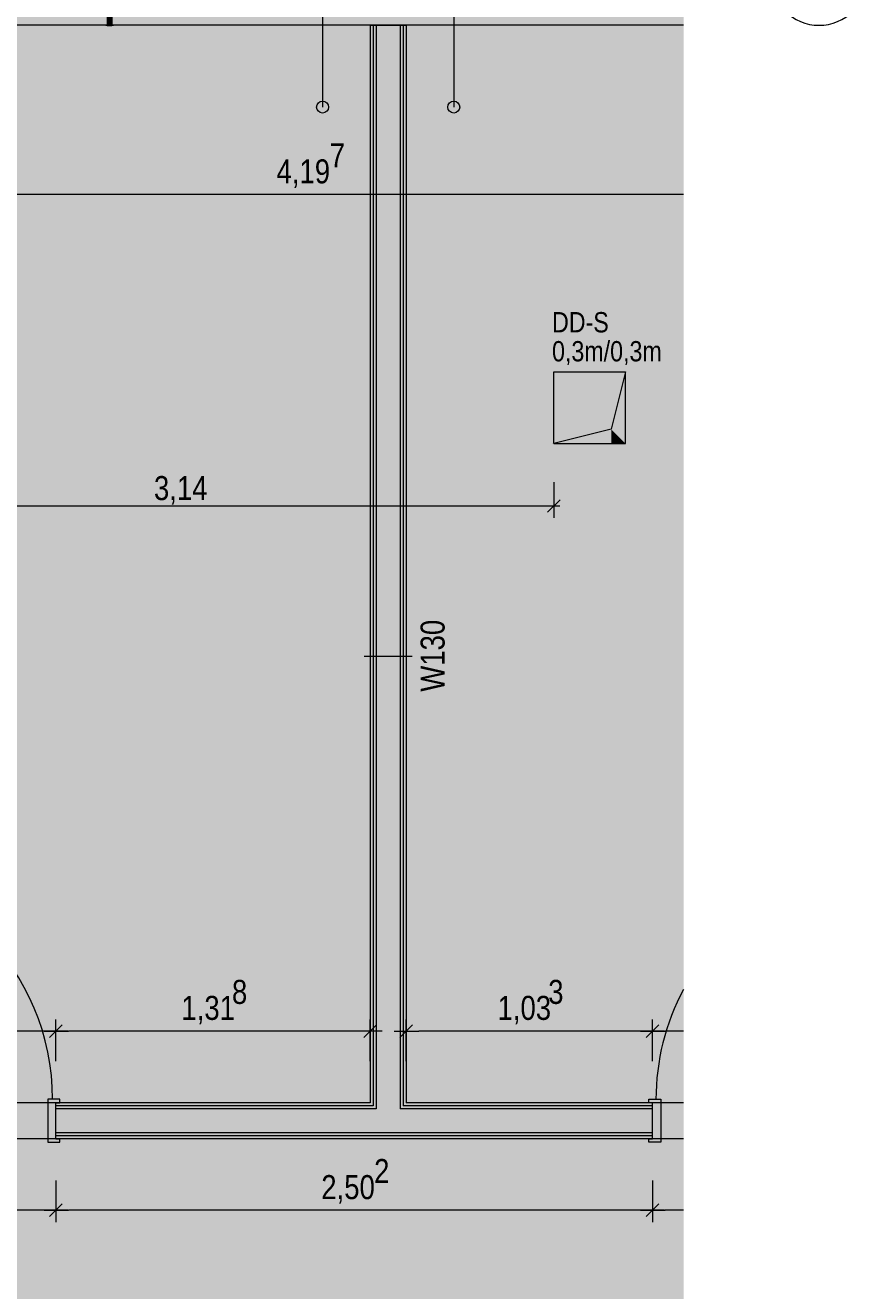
# Model space of a CAD drawing. Extents: x -720 to 300, y 62 to 1162.
# Tile 250 of 256: x 21 to 92, y 890 to 996. Entities that reach past the tile are written whole.
import ezdxf
from ezdxf.lldxf.tags import DXFTag

# ---------------------------------------------------------------- set-up
doc = ezdxf.new("R2010")
doc.units = 0
doc.layers.get('0').update_dxf_attribs({"lineweight": 13})
for name, color, linetype, lineweight, true_color in [('00 -Bauelemente -Dämmung innen', 7, 'Continuous', 9, 0xff7fe6), ('00 -Bauelemente -Gipskarton', 7, 'Continuous', 9, 0xff7fe6), ('30 -34 Innenwände- 2 nichttragend', 7, 'Continuous', 18, 0xff7fe6), ('30 -34 Innenwände- 4 Türen_Fenster', 7, 'Continuous', 15, 0x9955ff), ('30 -35 Decken- 1 Konstruktion-Träger- Stahlbeton', 7, 'Continuous', 13, 0x33aa00), ('30 -35 Decken- 11 Durchbruch', 5, 'Continuous', 15, 0x0000ff), ('70 -75 Raumstempel-2 Verweislinie', 7, 'Continuous', 9, 0xff6600), ('70 -76 Bemaßung- 2 Allgemein', 9, 'Continuous', 5, 0x808080), ('E_Leerrohr 20', 7, 'Continuous', 13, 0xcc0099), ('E_Leerrohr 20-Shading', 7, 'Continuous', 13, 0xcc0099), ('iwb_Layout Achsbezeichung', 1, 'Continuous', 13, 0xff0000), ('iwb_Layout BA_Markierung', 7, 'Continuous', 9, 0xbadcdc), ('iwb_Schraffur_Unterzug', 7, 'Continuous', 5, 0xffffcc)]:
    doc.layers.add(name, color=color, linetype=linetype, lineweight=lineweight, true_color=true_color)
doc.layers.add('70 -75 Raumstempel- 3 Wandstempel', color=7, linetype='Continuous', lineweight=50)
doc.styles.get("Standard").update_dxf_attribs({"font": 'ARIALN.TTF'})
tags = doc.linetypes.add('fein_strichliert-A06G93UC8I', pattern=[4, 1, -2, 1]).pattern_tags.tags
tags[8:9] = [DXFTag(74, 4), DXFTag(75, 0), DXFTag(340, '0'), DXFTag(46, 0.0), DXFTag(50, 0.0), DXFTag(44, 0.0), DXFTag(45, 0.0)]
tags[6:7] = [DXFTag(74, 4), DXFTag(75, 0), DXFTag(340, '0'), DXFTag(46, 0.0), DXFTag(50, 0.0), DXFTag(44, 0.0), DXFTag(45, 0.0)]
tags[4:5] = [DXFTag(74, 4), DXFTag(75, 0), DXFTag(340, '0'), DXFTag(46, 0.0), DXFTag(50, 0.0), DXFTag(44, 0.0), DXFTag(45, 0.0)]
tags = doc.linetypes.add('STRICHPUNKT2', pattern=[12.7, 6.35, -3.175, 0, -3.175]).pattern_tags.tags
tags[10:11] = [DXFTag(74, 4), DXFTag(75, 0), DXFTag(340, '0'), DXFTag(46, 0.0), DXFTag(50, 0.0), DXFTag(44, 0.0), DXFTag(45, 0.0)]
tags[8:9] = [DXFTag(74, 4), DXFTag(75, 0), DXFTag(340, '0'), DXFTag(46, 0.0), DXFTag(50, 0.0), DXFTag(44, 0.0), DXFTag(45, 0.0)]
tags[6:7] = [DXFTag(74, 4), DXFTag(75, 0), DXFTag(340, '0'), DXFTag(46, 0.0), DXFTag(50, 0.0), DXFTag(44, 0.0), DXFTag(45, 0.0)]
tags[4:5] = [DXFTag(74, 4), DXFTag(75, 0), DXFTag(340, '0'), DXFTag(46, 0.0), DXFTag(50, 0.0), DXFTag(44, 0.0), DXFTag(45, 0.0)]

# ---------------------------------------------------------------- blocks, each defined once
blk = doc.blocks.new('Shading-A06G93SX8I', base_point=(28.35, 996.69))
at = {"layer": 'E_Leerrohr 20-Shading', "color": 213, "true_color": 0xd67fc0}
for points in [[(28.24, 995.9), (28.02, 995.9), (28.24, 995.89), (28.02, 995.89)], [(28.35, 995.9), (28.35, 996.69), (28.15, 995.9), (28.15, 996.69)], [(28.26, 995.89), (28.26, 995.9), (28.24, 995.89), (28.24, 995.9)], [(28.35, 995.89), (28.35, 995.9), (28.26, 995.89), (28.26, 995.9)], [(28.35, 996.69), (28.54, 996.51), (28.53, 996.69)], [(28.35, 996.69), (28.35, 995.9), (28.54, 996.51), (28.55, 995.9)], [(28.35, 996.69), (28.35, 996.69), (28.35, 995.9)], [(28.35, 995.9), (28.35, 996.69), (28.35, 996.69)], [(28.41, 995.9), (28.35, 995.9), (28.41, 995.89), (28.35, 995.89)], [(28.57, 995.89), (28.57, 995.9), (28.41, 995.89), (28.41, 995.9)], [(28.54, 996.51), (28.54, 996.69), (28.53, 996.69)], [(28.55, 995.9), (28.55, 996.69), (28.54, 996.69)], [(28.68, 995.89), (28.68, 995.9), (28.57, 995.89), (28.57, 995.9)]]:
    blk.add_solid(points, dxfattribs=at)
blk = doc.blocks.new('Shading-A06G93SZ8I', base_point=(28.49, 998.34))
at = {"layer": 'E_Leerrohr 20-Shading', "color": 223, "true_color": 0xc67fb4}
for points in [[(28.2, 1003.18), (28.14, 1003.18), (28.18, 1002.45), (28.13, 1002.46)], [(28.21, 1003.9), (28.15, 1003.9), (28.2, 1003.18), (28.14, 1003.18)], [(28.18, 1002.45), (28.2, 1003.18), (28.18, 1002.45)], [(28.5, 1003.9), (28.49, 1003.9), (28.49, 1003.17), (28.48, 1003.17)], [(28.49, 1003.17), (28.49, 1003.04), (28.49, 1002.45), (28.48, 1002.45)], [(28.49, 1003.17), (28.51, 1003.17), (28.5, 1003.9), (28.52, 1003.9)], [(28.51, 1003.17), (28.49, 1002.45), (28.52, 1003.17), (28.5, 1002.45)], [(28.49, 1003.17), (28.49, 1002.45), (28.51, 1003.17)], [(28.52, 1003.17), (28.5, 1002.45), (28.54, 1003.17), (28.51, 1002.45)], [(28.52, 1003.9), (28.51, 1003.17), (28.53, 1003.9), (28.52, 1003.17)], [(28.53, 1003.9), (28.52, 1003.17), (28.55, 1003.9), (28.54, 1003.17)], [(28.54, 1003.17), (28.54, 1003.17), (28.55, 1003.9)], [(28.18, 1002.45), (28.13, 1002.46), (28.16, 1001.73), (28.11, 1001.73)], [(28.45, 1001.72), (28.46, 1001.72), (28.48, 1002.45), (28.49, 1002.45)], [(28.47, 1002.45), (28.45, 1001.72), (28.48, 1002.45), (28.45, 1001.72)], [(28.49, 1002.45), (28.46, 1001.72), (28.5, 1002.45), (28.47, 1001.72)], [(28.49, 1003.04), (28.47, 1002.45), (28.48, 1002.45)], [(28.5, 1002.45), (28.47, 1001.72), (28.51, 1002.45), (28.48, 1001.72)], [(28.48, 1001.72), (28.51, 1001.72), (28.51, 1002.45), (28.53, 1002.45)], [(28.14, 1001), (28.09, 1001.01), (28.11, 1000.28), (28.07, 1000.28)], [(28.09, 1001.01), (28.14, 1001), (28.1, 1001.46), (28.16, 1001.46)], [(28.16, 1001.46), (28.16, 1001.73), (28.1, 1001.46), (28.11, 1001.73)], [(28.13, 1000.28), (28.15, 1001), (28.11, 1000.28), (28.14, 1001)], [(28.44, 1001.45), (28.44, 1001.46), (28.43, 1001)], [(28.43, 1001), (28.44, 1001), (28.44, 1001.43), (28.45, 1001.36)], [(28.44, 1001.43), (28.45, 1001.36), (28.45, 1001.72), (28.46, 1001.72)], [(28.45, 1001.72), (28.44, 1001.45), (28.44, 1001.43)], [(28.45, 1001.72), (28.45, 1001.72), (28.44, 1001.45), (28.44, 1001.59)], [(28.45, 1001.72), (28.45, 1001.72), (28.44, 1001.46)], [(28.44, 1001.59), (28.44, 1001.46), (28.44, 1001.45)], [(28.45, 1001.36), (28.44, 1001), (28.45, 1001.32), (28.44, 1001)], [(28.45, 1001.32), (28.44, 1001), (28.46, 1001.29), (28.44, 1001)], [(28.44, 1001), (28.49, 1001), (28.46, 1001.29)], [(28.46, 1001.72), (28.45, 1001.36), (28.47, 1001.72), (28.45, 1001.32)], [(28.46, 1001.46), (28.46, 1001.46), (28.46, 1001.29), (28.45, 1001.32)], [(28.51, 1001.72), (28.48, 1001.72), (28.5, 1001.46), (28.46, 1001.46)], [(28.5, 1001.46), (28.46, 1001.46), (28.49, 1001), (28.46, 1001.29)], [(28.11, 999.75), (28.11, 1000.28), (28.07, 999.75), (28.07, 1000.28)], [(28.13, 999.55), (28.13, 1000.28), (28.11, 999.55), (28.11, 1000.28)], [(28.42, 1000.27), (28.44, 1001), (28.41, 1000.27), (28.43, 1001)], [(28.43, 1001), (28.43, 1001), (28.41, 1000.27)], [(28.42, 1000.27), (28.41, 1000.27), (28.41, 999.75)], [(28.42, 999.91), (28.42, 1000.13), (28.41, 999.91)], [(28.42, 1000.13), (28.41, 999.75), (28.41, 999.75)], [(28.43, 1000.6), (28.42, 1000.27), (28.49, 1001), (28.47, 1000.27)], [(28.44, 1001), (28.42, 1000.27), (28.43, 1000.6), (28.42, 1000.27)], [(28.42, 1000.27), (28.42, 1000.27), (28.43, 1000.6)], [(28.42, 1000.27), (28.42, 999.75), (28.47, 1000.27), (28.47, 999.75)], [(28.42, 999.98), (28.42, 1000.27), (28.42, 1000.27)], [(28.42, 1000.27), (28.42, 999.98), (28.42, 1000.27)], [(28.42, 999.91), (28.42, 999.98), (28.42, 1000.13), (28.42, 1000.27)], [(28.42, 999.91), (28.42, 999.98), (28.42, 999.91)], [(28.43, 1000.6), (28.49, 1001), (28.44, 1001)], [(28.44, 1001), (28.43, 1000.6), (28.44, 1001)], [(28.44, 1001), (28.43, 1000.6), (28.44, 1001)], [(28.11, 999.55), (28.11, 999.75), (28.07, 999.55), (28.07, 999.75)], [(28.11, 999.55), (28.07, 999.55), (28.12, 998.94), (28.08, 998.94)], [(28.12, 998.94), (28.08, 998.94), (28.15, 998.33), (28.09, 998.33)], [(28.14, 998.94), (28.13, 999.55), (28.12, 998.94), (28.11, 999.55)], [(28.15, 998.33), (28.14, 998.94), (28.15, 998.33), (28.12, 998.94)], [(28.41, 999.75), (28.42, 999.91), (28.41, 999.91)], [(28.42, 999.74), (28.42, 999.91), (28.41, 999.75), (28.42, 999.91)], [(28.41, 999.55), (28.41, 999.55), (28.41, 999.75), (28.42, 999.74)], [(28.41, 999.75), (28.41, 999.55), (28.41, 999.75)], [(28.41, 999.55), (28.47, 999.55), (28.42, 999.74)], [(28.48, 998.95), (28.47, 999.55), (28.42, 998.95), (28.41, 999.55)], [(28.42, 999.75), (28.42, 999.74), (28.47, 999.75), (28.47, 999.55)], [(28.48, 998.95), (28.42, 998.95), (28.49, 998.34), (28.43, 998.34)], [(28.17, 997.72), (28.09, 998.33), (28.11, 997.72)], [(28.17, 997.72), (28.16, 998.09), (28.09, 998.33), (28.15, 998.33)], [(28.16, 998.09), (28.15, 998.33), (28.15, 998.33)], [(28.49, 998.34), (28.43, 998.34), (28.51, 997.73), (28.45, 997.73)], [(28.17, 997.72), (28.11, 997.72), (28.19, 997.11), (28.13, 997.11)], [(28.19, 997.11), (28.13, 997.11), (28.2, 996.51), (28.14, 996.51)], [(28.51, 997.73), (28.45, 997.73), (28.53, 997.12), (28.47, 997.12)], [(28.53, 997.12), (28.47, 997.12), (28.54, 996.51), (28.48, 996.51)], [(28.2, 996.51), (28.14, 996.51), (28.21, 995.9), (28.15, 995.9)], [(28.54, 996.51), (28.48, 996.51), (28.55, 995.9), (28.49, 995.9)]]:
    blk.add_solid(points, dxfattribs=at)
at = {"layer": 'E_Leerrohr 20-Shading', "color": 231, "true_color": 0xe17fc9}
for points in [[(28.25, 1002.45), (28.25, 1003.18), (28.19, 1002.58), (28.2, 1003.18)], [(28.2, 1003.18), (28.2, 1003.18), (28.19, 1002.58)], [(28.25, 1003.18), (28.24, 1003.9), (28.2, 1003.18), (28.22, 1003.9)], [(28.27, 1003.18), (28.26, 1003.9), (28.25, 1003.18), (28.24, 1003.9)], [(28.27, 1002.45), (28.27, 1003.18), (28.25, 1002.45), (28.25, 1003.18)], [(28.31, 1003.18), (28.31, 1003.9), (28.27, 1003.18), (28.26, 1003.9)], [(28.27, 1002.45), (28.31, 1003.18), (28.27, 1003.18)], [(28.27, 1002.45), (28.3, 1002.45), (28.31, 1003.18), (28.31, 1003.04)], [(28.34, 1003.18), (28.35, 1003.9), (28.31, 1003.18), (28.31, 1003.9)], [(28.33, 1002.45), (28.34, 1003.18), (28.31, 1002.45), (28.31, 1003.18)], [(28.35, 1003.18), (28.34, 1003.18), (28.36, 1002.45), (28.33, 1002.45)], [(28.35, 1003.9), (28.34, 1003.18), (28.35, 1003.18)], [(28.35, 1003.18), (28.35, 1003.9), (28.35, 1003.18)], [(28.48, 1003.17), (28.49, 1003.9), (28.35, 1003.18), (28.35, 1003.9)], [(28.47, 1002.45), (28.48, 1003.17), (28.36, 1002.45), (28.35, 1003.18)], [(28.25, 1002.45), (28.18, 1002.45), (28.25, 1001.73), (28.16, 1001.73)], [(28.25, 1002.45), (28.19, 1002.58), (28.18, 1002.45)], [(28.27, 1001.73), (28.27, 1002.45), (28.25, 1001.73), (28.25, 1002.45)], [(28.27, 1001.73), (28.29, 1001.73), (28.27, 1002.45), (28.3, 1002.45)], [(28.29, 1001.73), (28.3, 1001.73), (28.3, 1002.45), (28.31, 1002.45)], [(28.3, 1002.45), (28.31, 1002.45), (28.31, 1003.04)], [(28.31, 1001.73), (28.33, 1002.45), (28.3, 1001.73), (28.31, 1002.45)], [(28.47, 1002.45), (28.33, 1002.45), (28.45, 1001.72), (28.31, 1001.73)], [(28.16, 1001), (28.15, 1001), (28.18, 1000.28), (28.13, 1000.28)], [(28.16, 1001.46), (28.15, 1001), (28.16, 1001)], [(28.17, 1001.01), (28.25, 1001.21), (28.16, 1001.5), (28.16, 1001.73)], [(28.25, 1001.73), (28.16, 1001.73), (28.25, 1001.21)], [(28.16, 1001), (28.17, 1001.01), (28.16, 1001.46), (28.16, 1001.5)], [(28.17, 1001.01), (28.16, 1001), (28.17, 1001)], [(28.18, 1000.28), (28.18, 1000.28), (28.16, 1001), (28.17, 1001)], [(28.25, 1001), (28.25, 1001.21), (28.17, 1001), (28.17, 1001.01)], [(28.18, 1000.28), (28.26, 1000.28), (28.17, 1001), (28.25, 1001)], [(28.27, 1001.73), (28.25, 1001.73), (28.27, 1001.13), (28.25, 1001.21)], [(28.25, 1001), (28.27, 1001), (28.25, 1001.21), (28.27, 1001.13)], [(28.27, 1001.73), (28.27, 1001.13), (28.29, 1001.73), (28.29, 1001.53)], [(28.29, 1001.53), (28.27, 1001.13), (28.28, 1001.03)], [(28.27, 1001.13), (28.27, 1001), (28.28, 1001.03), (28.28, 1001)], [(28.3, 1001.73), (28.29, 1001.53), (28.29, 1001), (28.28, 1001.03)], [(28.28, 1001), (28.29, 1001), (28.28, 1001.03)], [(28.29, 1001.53), (28.3, 1001.73), (28.29, 1001.73)], [(28.3, 1001.59), (28.3, 1001.73), (28.29, 1001)], [(28.3, 1001.46), (28.3, 1001.59), (28.29, 1001)], [(28.29, 1001), (28.39, 1001), (28.3, 1001.46), (28.38, 1001.46)], [(28.3, 1001.46), (28.29, 1001), (28.3, 1001.46), (28.29, 1001)], [(28.3, 1001.46), (28.31, 1001.73), (28.3, 1001.73)], [(28.44, 1001.46), (28.45, 1001.72), (28.3, 1001.46), (28.31, 1001.73)], [(28.39, 1001), (28.43, 1001), (28.38, 1001.46), (28.44, 1001.46)], [(28.18, 1000.04), (28.13, 1000.28), (28.18, 999.55), (28.13, 999.55)], [(28.18, 1000.28), (28.13, 1000.28), (28.18, 1000.04)], [(28.26, 999.91), (28.26, 1000.28), (28.18, 1000.04), (28.18, 1000.28)], [(28.18, 999.55), (28.26, 999.55), (28.18, 1000.04), (28.26, 999.58)], [(28.26, 999.91), (28.18, 1000.04), (28.2, 999.92)], [(28.18, 1000.04), (28.18, 999.55), (28.18, 1000.01)], [(28.18, 999.55), (28.18, 999.55), (28.18, 1000.01)], [(28.27, 1000.28), (28.27, 1001), (28.26, 1000.28), (28.25, 1001)], [(28.27, 1000.28), (28.26, 999.58), (28.27, 1000.12), (28.27, 999.55)], [(28.26, 999.58), (28.27, 1000.28), (28.26, 1000.28)], [(28.27, 1000.28), (28.27, 1000.28), (28.27, 1001), (28.28, 1001)], [(28.27, 1000.28), (28.29, 1001), (28.28, 1001)], [(28.29, 1001), (28.29, 1001), (28.28, 1000.28), (28.27, 1000.28)], [(28.27, 999.75), (28.27, 1000.28), (28.27, 1000.28)], [(28.27, 999.75), (28.4, 999.75), (28.27, 1000.28), (28.4, 1000.27)], [(28.27, 999.55), (28.27, 999.75), (28.27, 1000.12)], [(28.4, 1000.27), (28.39, 1001), (28.28, 1000.28), (28.29, 1001)], [(28.41, 1000.27), (28.43, 1001), (28.4, 1000.27), (28.39, 1001)], [(28.4, 999.75), (28.41, 999.75), (28.4, 1000.27), (28.41, 1000.27)], [(28.18, 999.55), (28.13, 999.55), (28.17, 998.94), (28.14, 998.94)], [(28.17, 998.94), (28.14, 998.94), (28.16, 998.33), (28.15, 998.33)], [(28.19, 998.33), (28.19, 998.94), (28.16, 998.33), (28.17, 998.94)], [(28.19, 998.94), (28.18, 999.55), (28.17, 998.94), (28.18, 999.55)], [(28.28, 998.94), (28.26, 999.55), (28.19, 998.94), (28.18, 999.55)], [(28.29, 998.33), (28.28, 998.94), (28.19, 998.33), (28.19, 998.94)], [(28.26, 999.58), (28.26, 999.91), (28.2, 999.92)], [(28.26, 999.55), (28.27, 999.55), (28.26, 999.58)], [(28.28, 998.94), (28.27, 999.55), (28.28, 998.94), (28.26, 999.55)], [(28.27, 999.55), (28.4, 999.55), (28.27, 999.75), (28.4, 999.75)], [(28.4, 999.55), (28.27, 999.55), (28.4, 998.95), (28.28, 998.94)], [(28.42, 998.95), (28.28, 998.94), (28.43, 998.34), (28.29, 998.33)], [(28.4, 999.55), (28.41, 999.55), (28.4, 999.75), (28.41, 999.75)], [(28.42, 998.95), (28.41, 999.55), (28.4, 998.95), (28.4, 999.55)], [(28.16, 998.33), (28.15, 998.33), (28.16, 998.09)], [(28.17, 997.98), (28.19, 997.72), (28.16, 998.33), (28.19, 998.33)], [(28.17, 997.98), (28.16, 998.33), (28.16, 998.3)], [(28.16, 998.09), (28.17, 997.98), (28.16, 998.3)], [(28.17, 997.72), (28.17, 997.72), (28.16, 998.09), (28.17, 997.98)], [(28.17, 997.72), (28.19, 997.72), (28.17, 997.98)], [(28.3, 998.16), (28.29, 998.33), (28.19, 998.16), (28.19, 998.33)], [(28.19, 997.72), (28.31, 997.73), (28.19, 998.16), (28.3, 998.16)], [(28.43, 998.34), (28.29, 998.33), (28.45, 997.73), (28.31, 997.73)], [(28.2, 997.11), (28.19, 997.72), (28.19, 997.11), (28.17, 997.72)], [(28.17, 997.72), (28.17, 997.72), (28.19, 997.11)], [(28.33, 997.12), (28.31, 997.73), (28.2, 997.11), (28.19, 997.72)], [(28.2, 997.11), (28.19, 997.11), (28.2, 996.51)], [(28.34, 996.51), (28.33, 997.12), (28.2, 996.51), (28.2, 997.11)], [(28.45, 997.73), (28.31, 997.73), (28.47, 997.12), (28.33, 997.12)], [(28.47, 997.12), (28.33, 997.12), (28.48, 996.51), (28.34, 996.51)], [(28.34, 996.51), (28.2, 996.51), (28.35, 995.9), (28.21, 995.9)], [(28.48, 996.51), (28.34, 996.51), (28.49, 995.9), (28.35, 995.9)]]:
    blk.add_solid(points, dxfattribs=at)
blk = doc.blocks.new('Polygon-A06G93U58I')
at = {"color": 0, "linetype": 'ByBlock', "lineweight": -2, "ltscale": 0.13}
blk.add_solid([(4.85, 86.71), (4.69, 1083.81), (76.5, 86.52), (76.5, 1083.81)], dxfattribs=at)
blk = doc.blocks.new('Referenz-A06G93UD8I')
at = {"layer": '00 -Bauelemente -Dämmung innen', "color": 0, "linetype": 'Continuous', "lineweight": -2, "ltscale": 0.13}
for p, q in [((50.71, 995.91), (50.71, 905.11)), ((52.71, 995.91), (52.71, 905.11)), ((50.71, 905.11), (23.85, 905.11)), ((73.88, 905.11), (52.71, 905.11)), ((73.88, 903.11), (23.85, 903.11))]:
    blk.add_line(p, q, dxfattribs=at)
at = {"layer": '00 -Bauelemente -Gipskarton', "color": 0, "linetype": 'Continuous', "lineweight": -2, "ltscale": 0.13}
for p, q in [((50.21, 995.91), (50.21, 905.61)), ((50.46, 995.91), (50.46, 905.36)), ((50.71, 995.91), (50.71, 905.11)), ((52.71, 995.91), (52.71, 905.11)), ((52.96, 995.91), (52.96, 905.36)), ((53.21, 995.91), (53.21, 905.61)), ((50.21, 905.61), (23.85, 905.61)), ((73.88, 905.61), (53.21, 905.61)), ((50.46, 905.36), (23.85, 905.36)), ((50.71, 905.11), (23.85, 905.11)), ((73.88, 905.11), (52.71, 905.11)), ((73.88, 905.36), (52.96, 905.36)), ((73.88, 903.11), (23.85, 903.11)), ((73.88, 902.86), (23.85, 902.86)), ((73.88, 902.61), (23.85, 902.61))]:
    blk.add_line(p, q, dxfattribs=at)
at = {"layer": '30 -34 Innenwände- 2 nichttragend', "color": 0, "linetype": 'Continuous', "lineweight": -2, "ltscale": 0.13}
for p, q in [((50.21, 995.91), (50.21, 905.61)), ((50.21, 995.91), (53.21, 995.91)), ((53.21, 995.91), (53.21, 905.61)), ((50.21, 905.61), (23.85, 905.61)), ((23.85, 905.61), (24.17, 905.61)), ((73.88, 905.61), (53.21, 905.61)), ((73.88, 905.61), (73.56, 905.61)), ((73.88, 902.61), (23.85, 902.61)), ((23.85, 902.61), (24.17, 902.61)), ((73.88, 902.61), (73.56, 902.61))]:
    blk.add_line(p, q, dxfattribs=at)
at = {"layer": '30 -34 Innenwände- 4 Türen_Fenster', "color": 0, "linetype": 'fein_strichliert-A06G93UC8I', "lineweight": -2, "ltscale": 0.13}
for p, q in [((23.85, 905.61), (3.65, 905.61)), ((76.46, 905.61), (73.88, 905.61)), ((23.85, 902.61), (3.65, 902.61)), ((76.46, 902.61), (73.88, 902.61))]:
    blk.add_line(p, q, dxfattribs=at)
at = {"layer": '30 -34 Innenwände- 4 Türen_Fenster', "color": 0, "linetype": 'Continuous', "lineweight": -2, "ltscale": 0.13}
for p, q in [((23.57, 905.91), (23.17, 905.91)), ((23.17, 905.91), (23.17, 902.31)), ((24.17, 905.91), (23.57, 905.91)), ((23.85, 902.61), (23.85, 905.61)), ((23.85, 905.61), (24.17, 905.61)), ((24.17, 905.61), (24.17, 905.91)), ((73.56, 905.61), (73.56, 905.91)), ((73.56, 905.91), (74.16, 905.91)), ((73.88, 905.61), (73.56, 905.61)), ((73.88, 902.61), (73.88, 905.61)), ((74.16, 905.91), (74.56, 905.91)), ((74.56, 905.91), (74.56, 902.31)), ((24.17, 902.61), (23.85, 902.61)), ((24.17, 902.31), (24.17, 902.61)), ((73.56, 902.31), (73.56, 902.61)), ((73.56, 902.61), (73.88, 902.61)), ((23.17, 902.31), (24.17, 902.31)), ((74.56, 902.31), (73.56, 902.31))]:
    blk.add_line(p, q, dxfattribs=at)
at = {"layer": '30 -34 Innenwände- 4 Türen_Fenster', "color": 0, "linetype": 'fein_strichliert-A06G93UC8I', "lineweight": -2, "ltscale": 0.13}
for centre, major_axis, end_param in [((3.93, 905.91), (19.64, 0), 1.570796), ((93.8, 905.91), (-17.34, 9.21), 0.488358)]:
    blk.add_ellipse(centre, major_axis=major_axis, ratio=1, start_param=0, end_param=end_param, dxfattribs=at)
at = {"layer": '30 -35 Decken- 1 Konstruktion-Träger- Stahlbeton', "color": 0, "linetype": 'fein_strichliert-A06G93UC8I', "lineweight": -2, "ltscale": 0.13}
blk.add_line((76.46, 995.91), (-682.36, 995.91), dxfattribs=at)
at = {"layer": '30 -35 Decken- 11 Durchbruch', "color": 0, "linetype": 'Continuous', "lineweight": -2, "ltscale": 0.13}
for p, q in [((65.61, 960.86), (65.61, 966.86)), ((65.61, 966.86), (71.61, 966.86)), ((71.61, 966.86), (70.41, 962.06)), ((71.61, 960.86), (71.61, 966.86)), ((70.41, 962.06), (65.61, 960.86)), ((65.61, 960.86), (71.61, 960.86))]:
    blk.add_line(p, q, dxfattribs=at)
at = {"layer": '30 -35 Decken- 11 Durchbruch', "color": 0, "lineweight": -2}
for points in [[(71.61, 960.86), (70.41, 962.06), (71.61, 966.86)], [(70.41, 960.86), (65.61, 960.86), (70.41, 962.06)], [(70.41, 960.86), (70.41, 962.06), (71.61, 960.86)]]:
    blk.add_solid(points, dxfattribs=at)
at = {"layer": '70 -75 Raumstempel- 3 Wandstempel', "color": 0, "linetype": 'Continuous', "lineweight": -2, "ltscale": 0.13}
blk.add_line((53.71, 943.01), (49.71, 943.01), dxfattribs=at)
at = {"layer": '70 -75 Raumstempel-2 Verweislinie', "color": 0, "linetype": 'Continuous', "lineweight": -2, "ltscale": 0.13}
for p, q in [((46.21, 1104.85), (46.21, 989.06)), ((57.21, 1104.85), (57.21, 989.06))]:
    blk.add_line(p, q, dxfattribs=at)
at = {"layer": '70 -75 Raumstempel-2 Verweislinie', "color": 0, "linetype": 'ByBlock', "lineweight": -2, "ltscale": 0.13}
for centre in [(46.21, 989.06), (57.21, 989.06)]:
    blk.add_circle(centre, 0.5, dxfattribs=at)
at = {"layer": '70 -76 Bemaßung- 2 Allgemein', "color": 0, "linetype": 'Continuous', "lineweight": -2, "ltscale": 0.13}
for p, q in [((76.46, 981.74), (4.21, 981.74)), ((65.61, 957.63), (65.61, 954.63)), ((64.55, 955.63), (3.87, 955.63)), ((66.11, 955.63), (64.55, 955.63)), ((66.14, 956.16), (65.08, 955.1)), ((24.38, 912.14), (23.32, 911.08)), ((23.32, 911.08), (24.38, 912.14)), ((23.85, 909.11), (23.85, 912.61)), ((23.85, 909.11), (23.85, 912.61)), ((50.74, 912.14), (49.68, 911.08)), ((50.21, 909.11), (50.21, 912.61)), ((52.68, 911.08), (53.74, 912.14)), ((53.21, 909.11), (53.21, 912.61)), ((73.35, 911.08), (74.41, 912.14)), ((74.41, 912.14), (73.35, 911.08)), ((73.88, 909.11), (73.88, 912.61)), ((73.88, 909.11), (73.88, 912.61)), ((22.79, 911.61), (4.71, 911.61)), ((24.85, 911.61), (22.79, 911.61)), ((22.85, 911.61), (24.91, 911.61)), ((49.15, 911.61), (24.91, 911.61)), ((51.21, 911.61), (49.15, 911.61)), ((52.21, 911.61), (54.27, 911.61)), ((72.82, 911.61), (54.27, 911.61)), ((74.88, 911.61), (72.82, 911.61)), ((72.88, 911.61), (74.94, 911.61)), ((76.46, 911.61), (74.94, 911.61)), ((23.85, 899.11), (23.85, 895.61)), ((23.85, 899.11), (23.85, 895.61)), ((73.88, 899.11), (73.88, 895.61)), ((73.88, 899.11), (73.88, 895.61)), ((23.32, 896.08), (24.38, 897.14)), ((24.38, 897.14), (23.32, 896.08)), ((74.41, 897.14), (73.35, 896.08)), ((73.35, 896.08), (74.41, 897.14)), ((22.79, 896.61), (4.71, 896.61)), ((24.85, 896.61), (22.79, 896.61)), ((22.85, 896.61), (24.91, 896.61)), ((72.82, 896.61), (24.91, 896.61)), ((74.88, 896.61), (72.82, 896.61)), ((72.88, 896.61), (74.94, 896.61)), ((76.46, 896.61), (74.94, 896.61))]:
    blk.add_line(p, q, dxfattribs=at)
at = {"layer": '30 -35 Decken- 11 Durchbruch', "color": 0, "linetype": 'Continuous', "lineweight": -2, "ltscale": 0.13, "char_height": 1.7, "attachment_point": 1}
for s, insert in [('{\\fArial Narrow;DD-S}', (65.45, 971.88)), ('{\\fArial Narrow;0,3m/0,3m}', (65.45, 969.45))]:
    blk.add_mtext(s, dxfattribs=dict(at, insert=insert))
at = {"layer": '30 -35 Decken- 11 Durchbruch', "color": 0, "linetype": 'ByBlock', "lineweight": -2, "ltscale": 0.13, "insert": (65.45, 960.87), "char_height": 0.0036, "attachment_point": 1}
for s in ['{\\fArial Narrow;prm7_name}', '{\\fArial Narrow;prm7_type}', '{\\fArial Narrow;prm6_type}', '{\\fArial Narrow;prm0_type}', '{\\fArial Narrow;prm2_name}', '{\\fArial Narrow;IFC_UUID}', '{\\fArial Narrow;instanceID}', '{\\fArial Narrow;prm0_name}', '{\\fArial Narrow;prm0_value}', '{\\fArial Narrow;prm1_name}', '{\\fArial Narrow;prm1_type}', '{\\fArial Narrow;prm1_value}', '{\\fArial Narrow;prm2_type}', '{\\fArial Narrow;prm2_value}', '{\\fArial Narrow;prm3_name}', '{\\fArial Narrow;prm3_type}', '{\\fArial Narrow;prm3_value}', '{\\fArial Narrow;prm4_name}', '{\\fArial Narrow;prm4_type}', '{\\fArial Narrow;prm4_value}', '{\\fArial Narrow;prm5_name}', '{\\fArial Narrow;prm5_type}', '{\\fArial Narrow;prm5_value}', '{\\fArial Narrow;prm6_value}', '{\\fArial Narrow;prm6_name}', '{\\fArial Narrow;prm7_value}']:
    blk.add_mtext(s, dxfattribs=at)
at = {"layer": '70 -75 Raumstempel- 3 Wandstempel', "color": 0, "linetype": 'Continuous', "lineweight": -2, "ltscale": 0.13, "insert": (54.43, 940.07), "char_height": 2.0138, "attachment_point": 1, "rotation": 90}
blk.add_mtext('{\\fArial Narrow;W130}', dxfattribs=at)
at = {"layer": '70 -76 Bemaßung- 2 Allgemein', "color": 0, "linetype": 'Continuous', "lineweight": -2, "ltscale": 0.13, "char_height": 2.0138, "attachment_point": 1}
for s, insert in [('{\\fArial Narrow;7}', (46.81, 986.02)), ('{\\fArial Narrow;4,19}', (42.35, 984.68)), ('{\\fArial Narrow;3,14}', (32.07, 958.14)), ('{\\fArial Narrow;8}', (38.61, 915.92)), ('{\\fArial Narrow;3}', (65.13, 915.92)), ('{\\fArial Narrow;1,31}', (34.37, 914.58)), ('{\\fArial Narrow;1,03}', (60.88, 914.58)), ('{\\fArial Narrow;2}', (50.53, 900.91)), ('{\\fArial Narrow;2,50}', (46.1, 899.56))]:
    blk.add_mtext(s, dxfattribs=dict(at, insert=insert))
blk = doc.blocks.new('Referenz-A06G93UF8I')
at = {"layer": 'iwb_Schraffur_Unterzug', "linetype": 'Continuous', "ltscale": 0.13}
for points in [[(-682.36, 999.65), (76.46, 998.79), (76.46, 995.91)], [(-682.36, 999.65), (76.46, 995.91), (-682.36, 995.91)]]:
    blk.add_solid(points, dxfattribs=at)
blk = doc.blocks.new('Enddeckel-A06G93XH8I')
at = {"color": 0, "linetype": 'ByBlock', "lineweight": -2, "ltscale": 0.13}
for p, q in [((28.02, 995.9), (28.02, 995.89)), ((28.21, 995.9), (28.02, 995.9)), ((28.21, 995.89), (28.02, 995.89)), ((28.15, 996.69), (28.15, 995.9)), ((28.26, 996.69), (28.15, 996.69)), ((28.26, 995.9), (28.15, 995.9)), ((28.48, 995.9), (28.21, 995.9)), ((28.48, 995.89), (28.21, 995.89)), ((28.43, 996.69), (28.26, 996.69)), ((28.43, 995.9), (28.26, 995.9)), ((28.55, 996.69), (28.43, 996.69)), ((28.55, 995.9), (28.43, 995.9)), ((28.68, 995.9), (28.48, 995.9)), ((28.68, 995.89), (28.48, 995.89)), ((28.55, 995.9), (28.55, 996.69)), ((28.68, 995.89), (28.68, 995.9))]:
    blk.add_line(p, q, dxfattribs=at)
at = {"color": 0, "linetype": 'STRICHPUNKT2', "lineweight": 5, "ltscale": 0.13}
blk.add_line((28.35, 995.9), (28.35, 996.69), dxfattribs=at)
blk = doc.blocks.new('Flexrohr-A06G93XL8I')
at = {"color": 0, "linetype": 'ByBlock', "lineweight": -2, "ltscale": 0.13}
for p, q in [((28.14, 1003.18), (28.13, 1002.46)), ((28.15, 1003.9), (28.14, 1003.18)), ((28.15, 1003.9), (28.55, 1003.9)), ((28.16, 1003.5), (28.53, 1003.5)), ((28.54, 1003.17), (28.53, 1002.45)), ((28.55, 1003.9), (28.54, 1003.17)), ((28.13, 1002.46), (28.11, 1001.73)), ((28.13, 1002.3), (28.51, 1002.3)), ((28.14, 1002.7), (28.52, 1002.7)), ((28.15, 1003.1), (28.53, 1003.1)), ((28.53, 1002.45), (28.51, 1001.72)), ((28.09, 1001.01), (28.07, 1000.28)), ((28.11, 1001.73), (28.09, 1001.01)), ((28.1, 1001.11), (28.48, 1001.1)), ((28.11, 1001.51), (28.49, 1001.5)), ((28.12, 1001.91), (28.5, 1001.9)), ((28.51, 1001.72), (28.49, 1001)), ((28.07, 1000.28), (28.07, 999.55)), ((28.09, 1000.7), (28.47, 1000.7)), ((28.09, 1000.3), (28.46, 1000.3)), ((28.49, 1001), (28.47, 1000.27)), ((28.47, 1000.27), (28.47, 999.55)), ((28.07, 999.55), (28.08, 998.94)), ((28.08, 999.9), (28.46, 999.9)), ((28.08, 999.5), (28.46, 999.5)), ((28.08, 998.94), (28.09, 998.33)), ((28.09, 999.1), (28.46, 999.1)), ((28.47, 999.55), (28.48, 998.95)), ((28.48, 998.95), (28.49, 998.34)), ((28.09, 998.33), (28.11, 997.72)), ((28.1, 998.7), (28.47, 998.71)), ((28.11, 998.3), (28.48, 998.31)), ((28.12, 997.9), (28.49, 997.91)), ((28.49, 998.34), (28.51, 997.73)), ((28.11, 997.72), (28.13, 997.11)), ((28.13, 997.5), (28.51, 997.51)), ((28.13, 997.11), (28.14, 996.51)), ((28.14, 997.1), (28.52, 997.11)), ((28.51, 997.73), (28.53, 997.12)), ((28.53, 997.12), (28.54, 996.51)), ((28.14, 996.51), (28.15, 995.9)), ((28.15, 996.7), (28.53, 996.71)), ((28.15, 995.9), (28.55, 995.9)), ((28.16, 996.3), (28.53, 996.3)), ((28.16, 995.9), (28.54, 995.9)), ((28.54, 996.51), (28.55, 995.9))]:
    blk.add_line(p, q, dxfattribs=at)

msp = doc.modelspace()

# ---------------------------------------------------------------- linework, layer by layer
at = {"layer": 'iwb_Layout Achsbezeichung', "ltscale": 0.39, "extrusion": (0, 0, -1)}
msp.add_circle((-87.84, 999.91), 4, dxfattribs=at)

# ---------------------------------------------------------------- block references
at = {"color": 8, "lineweight": 13, "ltscale": 0.13, "true_color": 0x808080}
msp.add_blockref('Referenz-A06G93UD8I', (0, 0), dxfattribs=at)
at = {"color": 8, "lineweight": 25, "ltscale": 0.25, "true_color": 0x808080}
msp.add_blockref('Referenz-A06G93UF8I', (0, 0), dxfattribs=at)
at = {"layer": 'E_Leerrohr 20'}
for name, p in [('Shading-A06G93SZ8I', (28.49, 998.34)), ('Shading-A06G93SX8I', (28.35, 996.69))]:
    msp.add_blockref(name, p, dxfattribs=at)
at = {"layer": 'E_Leerrohr 20', "ltscale": 0.13}
for name in ['Flexrohr-A06G93XL8I', 'Enddeckel-A06G93XH8I']:
    msp.add_blockref(name, (0, 0), dxfattribs=at)
at = {"layer": 'iwb_Layout BA_Markierung', "ltscale": 0.13}
msp.add_blockref('Polygon-A06G93U58I', (0, 0), dxfattribs=at)

doc.saveas('drawing.dxf')
